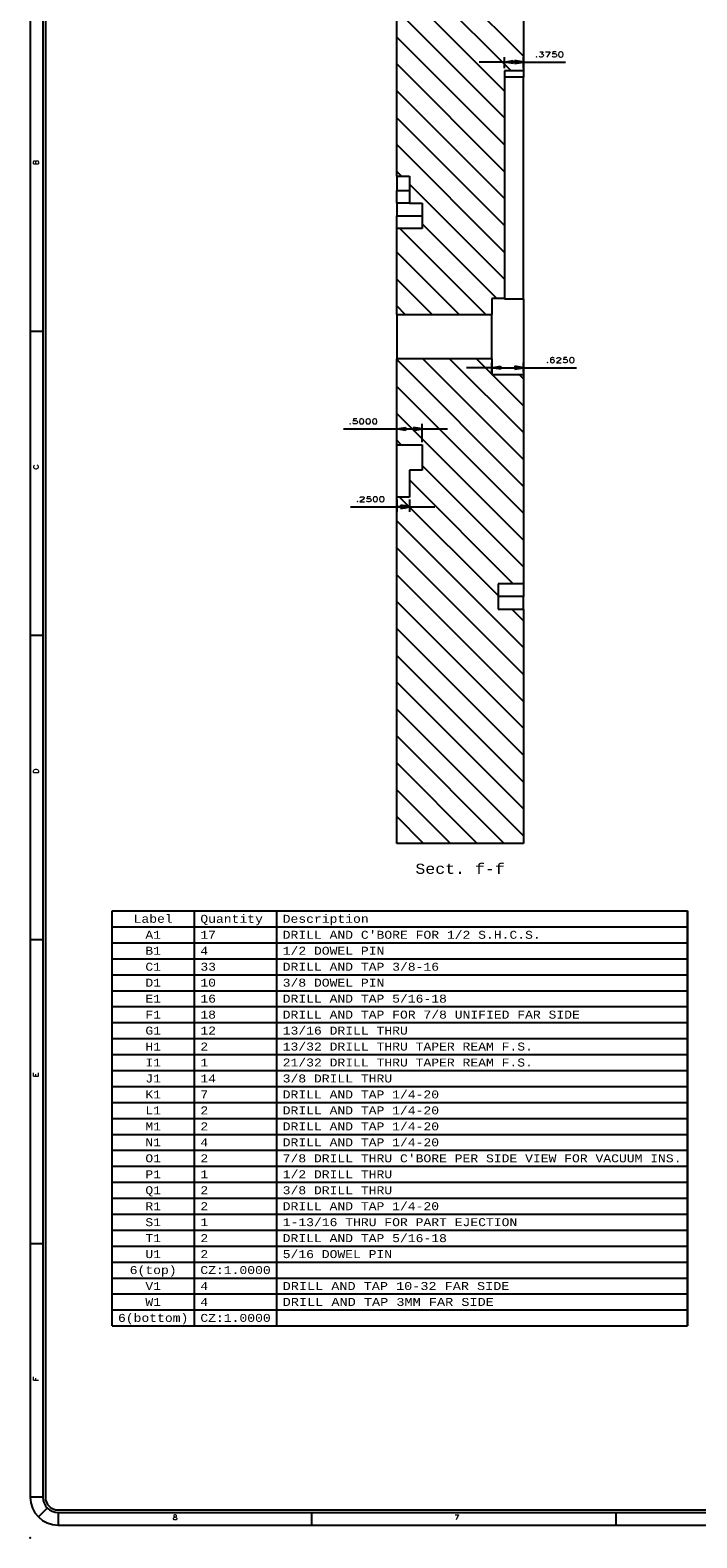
# Model space of a CAD drawing. Header units: inches. Extents: x 3 to 351, y 4 to 271.
# Tile 18 of 256: x 125 to 138, y 4 to 34. Entities that reach past the tile are written whole.
import ezdxf
from ezdxf.enums import TextEntityAlignment as Align

# ---------------------------------------------------------------- set-up
doc = ezdxf.new("R2010")
doc.units = ezdxf.units.IN
doc.header["$LTSCALE"] = 0.5
doc.header["$MEASUREMENT"] = 0
doc.layers.add('MFB', color=7, linetype='Continuous')
doc.layers.add('PLOTVIEW1', color=7, linetype='Continuous')
doc.styles.add('VERO0-Simplex', font='simplex_.ttf')
doc.styles.add('VERO11-Courier New', font='cour.ttf')
doc.styles.add('VERO2-Courier New', font='cour.ttf')
doc.styles.add('VERO5-RomanD', font='romand__.ttf')

# ---------------------------------------------------------------- blocks, each defined once
blk = doc.blocks.new('ArrowheadClosed')
at = {"color": 0}
for p, q in [((0, 0), (-1, 0.18)), ((-1, 0.18), (-1, -0.18)), ((-1, -0.18), (0, 0))]:
    blk.add_line(p, q, dxfattribs=at)

msp = doc.modelspace()

# ---------------------------------------------------------------- linework, layer by layer
at = {"layer": 'MFB', "color": 254, "linetype": 'Continuous'}
for p, q in [((132.431, 31.263), (132.431, 38.098)), ((134.931, 38.098), (134.931, 33.343)), ((134.931, 33.628), (132.431, 36.128)), ((134.685, 33.343), (132.431, 35.598)), ((134.556, 32.942), (132.431, 35.067)), ((134.556, 32.412), (132.431, 34.537)), ((134.556, 31.882), (132.431, 34.007)), ((134.556, 31.351), (132.431, 33.476)), ((134.931, 33.343), (134.556, 33.343)), ((134.556, 33.343), (134.556, 28.848)), ((134.931, 33.343), (134.931, 33.218)), ((134.931, 28.838), (134.931, 33.218)), ((134.556, 30.821), (132.431, 32.946)), ((134.556, 30.291), (132.431, 32.416)), ((134.556, 29.76), (132.431, 31.885)), ((132.522, 31.263), (132.431, 31.355)), ((132.431, 31.263), (132.681, 31.263)), ((132.431, 31.263), (132.431, 30.983)), ((132.681, 31.263), (132.681, 30.733)), ((132.431, 30.733), (132.431, 30.983)), ((134.556, 29.23), (132.681, 31.105)), ((132.681, 30.733), (132.431, 30.733)), ((132.431, 30.733), (132.431, 30.483)), ((132.681, 30.733), (132.931, 30.733)), ((132.931, 30.733), (132.931, 30.233)), ((132.431, 30.233), (132.431, 30.483)), ((132.431, 28.535), (132.431, 30.233)), ((132.931, 30.233), (132.431, 30.233)), ((134.189, 28.535), (132.492, 30.233)), ((134.407, 28.848), (132.931, 30.325)), ((133.659, 28.535), (132.431, 29.764)), ((133.129, 28.535), (132.431, 29.234)), ((132.598, 28.535), (132.431, 28.703)), ((134.556, 28.848), (134.306, 28.848)), ((134.306, 28.848), (134.306, 28.535)), ((134.556, 28.848), (134.556, 28.838)), ((134.931, 28.838), (134.556, 28.838)), ((134.931, 28.838), (134.931, 27.348)), ((132.431, 28.535), (134.306, 28.535)), ((132.431, 28.535), (132.431, 27.66)), ((134.306, 27.66), (134.306, 28.535)), ((134.306, 27.66), (132.431, 27.66)), ((132.431, 25.963), (132.431, 27.66)), ((134.931, 25.143), (132.431, 27.643)), ((134.931, 25.673), (132.943, 27.66)), ((134.931, 26.203), (133.473, 27.66)), ((134.306, 27.359), (134.004, 27.66)), ((134.306, 27.66), (134.306, 27.348)), ((134.931, 24.612), (132.431, 27.112)), ((134.306, 27.348), (134.931, 27.348)), ((134.931, 26.734), (134.316, 27.348)), ((134.931, 27.264), (134.846, 27.348)), ((134.931, 27.348), (134.931, 23.223)), ((134.931, 24.082), (132.431, 26.582)), ((132.519, 25.963), (132.431, 26.052)), ((132.431, 25.963), (132.931, 25.963)), ((132.431, 24.933), (132.431, 25.963)), ((132.931, 25.963), (132.931, 25.463)), ((132.931, 25.463), (132.681, 25.463)), ((132.681, 25.463), (132.681, 24.933)), ((134.931, 23.552), (132.931, 25.552)), ((134.729, 23.223), (132.681, 25.271)), ((132.431, 18.098), (132.431, 24.933)), ((132.681, 24.933), (132.431, 24.933)), ((134.431, 22.991), (132.488, 24.933)), ((134.931, 21.961), (132.431, 24.461)), ((134.931, 21.43), (132.431, 23.93)), ((134.931, 20.9), (132.431, 23.4)), ((134.931, 23.223), (134.431, 23.223)), ((134.431, 23.223), (134.431, 22.723)), ((134.931, 23.223), (134.931, 22.973)), ((134.931, 22.723), (134.931, 22.973)), ((134.931, 20.37), (132.431, 22.87)), ((134.431, 22.723), (134.931, 22.723)), ((134.931, 22.491), (134.698, 22.723)), ((134.931, 22.723), (134.931, 18.098)), ((134.931, 19.839), (132.431, 22.339)), ((134.931, 19.309), (132.431, 21.809)), ((134.931, 18.779), (132.431, 21.279)), ((134.931, 18.248), (132.431, 20.748)), ((134.55, 18.098), (132.431, 20.218)), ((134.02, 18.098), (132.431, 19.688)), ((133.49, 18.098), (132.431, 19.157)), ((132.96, 18.098), (132.431, 18.627)), ((134.931, 18.098), (132.431, 18.098))]:
    msp.add_line(p, q, dxfattribs=at)
at = {"layer": 'MFB', "color": 56, "linetype": 'Continuous'}
for p, q in [((134.556, 33.393), (134.556, 33.614)), ((134.931, 33.393), (134.931, 33.614)), ((134.556, 33.514), (134.056, 33.514)), ((134.556, 33.514), (134.931, 33.514)), ((134.931, 33.514), (135.759, 33.514)), ((134.306, 27.483), (133.806, 27.483)), ((134.306, 27.398), (134.306, 27.583)), ((134.306, 27.483), (134.931, 27.483)), ((134.931, 27.398), (134.931, 27.583)), ((134.931, 27.483), (135.975, 27.483)), ((131.381, 26.275), (132.431, 26.275)), ((132.431, 26.013), (132.431, 26.375)), ((132.431, 26.275), (132.931, 26.275)), ((132.931, 26.013), (132.931, 26.375)), ((132.931, 26.275), (133.431, 26.275)), ((131.522, 24.739), (132.431, 24.739)), ((132.431, 24.883), (132.431, 24.639)), ((132.431, 24.739), (132.681, 24.739)), ((132.681, 24.883), (132.681, 24.639)), ((132.681, 24.739), (133.181, 24.739)), ((126.816, 8.579), (126.816, 16.768)), ((126.816, 16.768), (138.165, 16.768)), ((128.44, 8.579), (128.44, 16.768)), ((130.064, 8.579), (130.064, 16.768)), ((138.165, 8.579), (138.165, 16.768)), ((138.165, 16.768), (138.165, 8.579)), ((126.816, 16.453), (138.165, 16.453)), ((126.816, 16.138), (138.165, 16.138)), ((126.816, 15.823), (138.165, 15.823)), ((126.816, 15.508), (138.165, 15.508)), ((126.816, 15.193), (138.165, 15.193)), ((126.816, 14.878), (138.165, 14.878)), ((126.816, 14.563), (138.165, 14.563)), ((126.816, 14.248), (138.165, 14.248)), ((126.816, 13.933), (138.165, 13.933)), ((126.816, 13.618), (138.165, 13.618)), ((126.816, 13.303), (138.165, 13.303)), ((126.816, 12.988), (138.165, 12.988)), ((126.816, 12.673), (138.165, 12.673)), ((126.816, 12.358), (138.165, 12.358)), ((126.816, 12.043), (138.165, 12.043)), ((126.816, 11.728), (138.165, 11.728)), ((126.816, 11.413), (138.165, 11.413)), ((126.816, 11.098), (138.165, 11.098)), ((126.816, 10.784), (138.165, 10.784)), ((126.816, 10.469), (138.165, 10.469)), ((126.816, 10.154), (138.165, 10.154)), ((126.816, 9.839), (138.165, 9.839)), ((126.816, 9.524), (138.165, 9.524)), ((126.816, 9.209), (138.165, 9.209)), ((126.816, 8.894), (138.165, 8.894)), ((126.816, 8.579), (138.165, 8.579))]:
    msp.add_line(p, q, dxfattribs=at)
at = {"layer": 'MFB', "color": 96, "linetype": 'Continuous'}
for p, q in [((134.931, 33.218), (134.556, 33.218)), ((132.431, 30.983), (132.681, 30.983)), ((132.431, 30.483), (132.931, 30.483)), ((134.931, 22.973), (134.431, 22.973))]:
    msp.add_line(p, q, dxfattribs=at)
at = {"layer": 'PLOTVIEW1', "color": 97, "linetype": 'Continuous'}
for p, q in [((125.202, 39.198), (125.202, 5.198)), ((125.452, 39.198), (125.452, 5.198)), ((125.502, 39.198), (125.502, 5.198)), ((125.452, 28.198), (125.202, 28.198)), ((125.452, 22.198), (125.202, 22.198)), ((125.452, 16.198), (125.202, 16.198)), ((125.452, 10.198), (125.202, 10.198)), ((125.452, 5.198), (125.202, 5.198)), ((125.54, 4.985), (125.363, 4.809)), ((125.752, 4.948), (171.752, 4.948)), ((125.752, 4.898), (171.752, 4.898)), ((125.752, 4.898), (125.752, 4.648)), ((130.752, 4.898), (130.752, 4.648)), ((136.752, 4.898), (136.752, 4.648)), ((125.752, 4.648), (171.752, 4.648))]:
    msp.add_line(p, q, dxfattribs=at)
for radius in [0.55, 0.3, 0.25]:
    msp.add_arc((125.752, 5.198), radius, 180, 270, dxfattribs=at)
at = {"layer": 'PLOTVIEW1', "color": 56, "linetype": 'Continuous'}
msp.add_point((125.202, 4.398), dxfattribs=at)

# ---------------------------------------------------------------- block references
at = {"layer": 'MFB', "color": 56, "linetype": 'Continuous', "extrusion": (0, 0, -1), "xscale": 0.170138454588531, "yscale": 0.170138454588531, "zscale": 0.170138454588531}
for p in [(-134.556, 33.514), (-134.306, 27.483), (-132.431, 26.275), (-132.431, 24.739)]:
    msp.add_blockref('ArrowheadClosed', p, dxfattribs=at)
at = {"layer": 'MFB', "color": 56, "linetype": 'Continuous', "xscale": 0.170138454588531, "yscale": 0.170138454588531, "zscale": 0.170138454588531}
for p in [(134.931, 33.514), (134.931, 27.483), (132.931, 26.275), (132.681, 24.739)]:
    msp.add_blockref('ArrowheadClosed', p, dxfattribs=at)

# ---------------------------------------------------------------- texts
at = {"layer": 'MFB', "color": 7, "linetype": 'Continuous'}
for s, height, style, width, p, p2 in [('.3750', 0.1, 'VERO0-Simplex', 1.376302, (135.154, 33.614), (135.734, 33.614)), ('.6250', 0.1, 'VERO0-Simplex', 1.376302, (135.37, 27.583), (135.95, 27.583)), ('.5000', 0.1, 'VERO0-Simplex', 1.376302, (131.481, 26.375), (132.061, 26.375)), ('.2500', 0.1, 'VERO0-Simplex', 1.376302, (131.622, 24.839), (132.202, 24.839)), ('Sect. f-f', 0.2, 'VERO2-Courier New', 0.932229, (132.799, 17.498), (134.562, 17.498)), ('17', 0.1575, 'VERO11-Courier New', 0.932229, (128.558, 16.217), (128.866, 16.217)), ("DRILL AND C'BORE FOR 1/2 S.H.C.S.", 0.15748, 'VERO11-Courier New', 0.932229, (130.182, 16.217), (135.271, 16.217)), ('1/2 DOWEL PIN', 0.15748, 'VERO11-Courier New', 0.932229, (130.182, 15.902), (132.187, 15.902)), ('4', 0.157, 'VERO11-Courier New', 0.932229, (128.558, 15.902), (128.712, 15.902)), ('33', 0.1575, 'VERO11-Courier New', 0.932229, (128.558, 15.587), (128.866, 15.587)), ('DRILL AND TAP 3/8-16', 0.15748, 'VERO11-Courier New', 0.932229, (130.182, 15.587), (133.266, 15.587)), ('10', 0.1575, 'VERO11-Courier New', 0.932229, (128.558, 15.272), (128.866, 15.272)), ('3/8 DOWEL PIN', 0.15748, 'VERO11-Courier New', 0.932229, (130.182, 15.272), (132.187, 15.272)), ('16', 0.1575, 'VERO11-Courier New', 0.932229, (128.558, 14.957), (128.866, 14.957)), ('DRILL AND TAP 5/16-18', 0.15748, 'VERO11-Courier New', 0.932229, (130.182, 14.957), (133.42, 14.957)), ('18', 0.1575, 'VERO11-Courier New', 0.932229, (128.558, 14.642), (128.866, 14.642)), ('DRILL AND TAP FOR 7/8 UNIFIED FAR SIDE', 0.15748, 'VERO11-Courier New', 0.932229, (130.182, 14.642), (136.042, 14.642)), ('12', 0.1575, 'VERO11-Courier New', 0.932229, (128.558, 14.327), (128.866, 14.327)), ('13/16 DRILL THRU', 0.15748, 'VERO11-Courier New', 0.932229, (130.182, 14.327), (132.649, 14.327)), ('2', 0.157, 'VERO11-Courier New', 0.932229, (128.558, 14.012), (128.712, 14.012)), ('13/32 DRILL THRU TAPER REAM F.S.', 0.15748, 'VERO11-Courier New', 0.932229, (130.182, 14.012), (135.117, 14.012)), ('1', 0.157, 'VERO11-Courier New', 0.932229, (128.558, 13.697), (128.712, 13.697)), ('21/32 DRILL THRU TAPER REAM F.S.', 0.15748, 'VERO11-Courier New', 0.932229, (130.182, 13.697), (135.117, 13.697)), ('14', 0.1575, 'VERO11-Courier New', 0.932229, (128.558, 13.382), (128.866, 13.382)), ('3/8 DRILL THRU', 0.15748, 'VERO11-Courier New', 0.932229, (130.182, 13.382), (132.341, 13.382)), ('7', 0.157, 'VERO11-Courier New', 0.932229, (128.558, 13.067), (128.712, 13.067)), ('DRILL AND TAP 1/4-20', 0.15748, 'VERO11-Courier New', 0.932229, (130.182, 13.067), (133.266, 13.067)), ('2', 0.157, 'VERO11-Courier New', 0.932229, (128.558, 12.752), (128.712, 12.752)), ('DRILL AND TAP 1/4-20', 0.15748, 'VERO11-Courier New', 0.932229, (130.182, 12.752), (133.266, 12.752)), ('2', 0.157, 'VERO11-Courier New', 0.932229, (128.558, 12.437), (128.712, 12.437)), ('DRILL AND TAP 1/4-20', 0.15748, 'VERO11-Courier New', 0.932229, (130.182, 12.437), (133.266, 12.437)), ('4', 0.157, 'VERO11-Courier New', 0.932229, (128.558, 12.122), (128.712, 12.122)), ('DRILL AND TAP 1/4-20', 0.15748, 'VERO11-Courier New', 0.932229, (130.182, 12.122), (133.266, 12.122)), ('2', 0.157, 'VERO11-Courier New', 0.932229, (128.558, 11.807), (128.712, 11.807)), ("7/8 DRILL THRU C'BORE PER SIDE VIEW FOR VACUUM INS.", 0.15748, 'VERO11-Courier New', 0.932229, (130.182, 11.807), (138.047, 11.807)), ('1', 0.157, 'VERO11-Courier New', 0.932229, (128.558, 11.492), (128.712, 11.492)), ('1/2 DRILL THRU', 0.15748, 'VERO11-Courier New', 0.932229, (130.182, 11.492), (132.341, 11.492)), ('2', 0.157, 'VERO11-Courier New', 0.932229, (128.558, 11.177), (128.712, 11.177)), ('3/8 DRILL THRU', 0.15748, 'VERO11-Courier New', 0.932229, (130.182, 11.177), (132.341, 11.177)), ('2', 0.157, 'VERO11-Courier New', 0.932229, (128.558, 10.862), (128.712, 10.862)), ('DRILL AND TAP 1/4-20', 0.15748, 'VERO11-Courier New', 0.932229, (130.182, 10.862), (133.266, 10.862)), ('1-13/16 THRU FOR PART EJECTION', 0.15748, 'VERO11-Courier New', 0.932229, (130.182, 10.547), (134.808, 10.547)), ('1', 0.157, 'VERO11-Courier New', 0.932229, (128.558, 10.547), (128.712, 10.547)), ('2', 0.157, 'VERO11-Courier New', 0.932229, (128.558, 10.232), (128.712, 10.232)), ('DRILL AND TAP 5/16-18', 0.15748, 'VERO11-Courier New', 0.932229, (130.182, 10.232), (133.42, 10.232)), ('2', 0.157, 'VERO11-Courier New', 0.932229, (128.558, 9.917), (128.712, 9.917)), ('5/16 DOWEL PIN', 0.15748, 'VERO11-Courier New', 0.932229, (130.182, 9.917), (132.341, 9.917)), ('4', 0.157, 'VERO11-Courier New', 0.932229, (128.558, 9.287), (128.712, 9.287)), ('DRILL AND TAP 10-32 FAR SIDE', 0.15748, 'VERO11-Courier New', 0.965523, (130.182, 9.287), (134.654, 9.287)), ('4', 0.157, 'VERO11-Courier New', 0.932229, (128.558, 8.973), (128.712, 8.973)), ('DRILL AND TAP 3MM FAR SIDE', 0.15748, 'VERO11-Courier New', 0.968084, (130.182, 8.973), (134.346, 8.973))]:
    msp.add_text(s, height=height, dxfattribs=dict(at, style=style, width=width)).set_placement(p, p2, align=Align.FIT)
at = {"layer": 'MFB', "color": 30, "linetype": 'Continuous', "style": 'VERO11-Courier New', "width": 0.932229}
for s, height, p, p2 in [('Label', 0.1575, (127.242, 16.532), (128.013, 16.532)), ('Quantity', 0.1575, (128.558, 16.532), (129.792, 16.532)), ('Description', 0.15748, (130.182, 16.532), (131.878, 16.532))]:
    msp.add_text(s, height=height, dxfattribs=at).set_placement(p, p2, align=Align.FIT)
at = {"layer": 'MFB', "color": 12, "linetype": 'Continuous', "style": 'VERO11-Courier New', "width": 0.932229}
for s, p, p2 in [('A1', (127.474, 16.217), (127.782, 16.217)), ('B1', (127.474, 15.902), (127.782, 15.902)), ('C1', (127.474, 15.587), (127.782, 15.587)), ('D1', (127.474, 15.272), (127.782, 15.272)), ('E1', (127.474, 14.957), (127.782, 14.957)), ('F1', (127.474, 14.642), (127.782, 14.642)), ('G1', (127.474, 14.327), (127.782, 14.327)), ('H1', (127.474, 14.012), (127.782, 14.012)), ('I1', (127.474, 13.697), (127.782, 13.697)), ('J1', (127.474, 13.382), (127.782, 13.382)), ('K1', (127.474, 13.067), (127.782, 13.067)), ('L1', (127.474, 12.752), (127.782, 12.752)), ('M1', (127.474, 12.437), (127.782, 12.437)), ('N1', (127.474, 12.122), (127.782, 12.122)), ('O1', (127.474, 11.807), (127.782, 11.807)), ('P1', (127.474, 11.492), (127.782, 11.492)), ('Q1', (127.474, 11.177), (127.782, 11.177)), ('R1', (127.474, 10.862), (127.782, 10.862)), ('S1', (127.474, 10.547), (127.782, 10.547)), ('T1', (127.474, 10.232), (127.782, 10.232)), ('U1', (127.474, 9.917), (127.782, 9.917)), ('V1', (127.474, 9.287), (127.782, 9.287)), ('W1', (127.474, 8.973), (127.782, 8.973))]:
    msp.add_text(s, height=0.1575, dxfattribs=at).set_placement(p, p2, align=Align.FIT)
at = {"layer": 'MFB', "color": 96, "linetype": 'Continuous', "style": 'VERO11-Courier New', "width": 0.932229}
for s, p, p2 in [('6(top)', (127.165, 9.602), (128.09, 9.602)), ('CZ:1.0000', (128.558, 9.602), (129.946, 9.602)), ('6(bottom)', (126.934, 8.658), (128.322, 8.658)), ('CZ:1.0000', (128.558, 8.658), (129.946, 8.658))]:
    msp.add_text(s, height=0.1575, dxfattribs=at).set_placement(p, p2, align=Align.FIT)
at = {"layer": 'PLOTVIEW1', "color": 56, "linetype": 'Continuous', "style": 'VERO5-RomanD'}
for s, width, p, p2 in [('B', 1.000527, (125.366, 31.487), (125.366, 31.582)), ('C', 1.001727, (125.366, 25.476), (125.366, 25.574)), ('D', 1.001727, (125.366, 19.476), (125.366, 19.574)), ('E', 1.001635, (125.366, 13.49), (125.366, 13.579)), ('F', 1.000299, (125.366, 7.492), (125.366, 7.577))]:
    msp.add_text(s, height=0.1, rotation=90, dxfattribs=dict(at, width=width)).set_placement(p, p2, align=Align.FIT)
at = {"layer": 'PLOTVIEW1', "color": 56, "linetype": 'Continuous', "style": 'VERO5-RomanD', "width": 1.000527}
for s, p, p2 in [('8', (128.013, 4.75), (128.107, 4.75)), ('7', (133.568, 4.75), (133.662, 4.75))]:
    msp.add_text(s, height=0.1, dxfattribs=at).set_placement(p, p2, align=Align.FIT)

doc.saveas('drawing.dxf')
